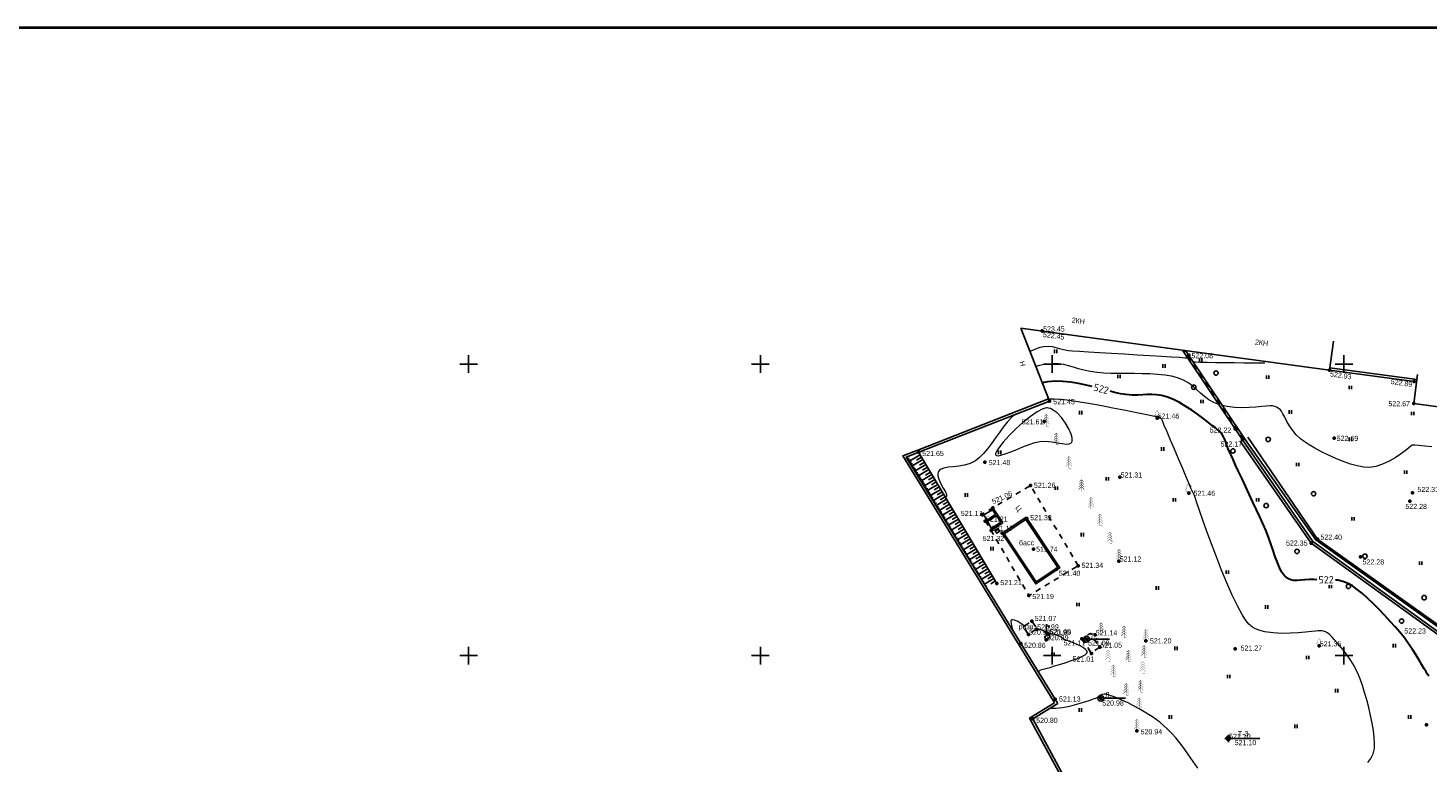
# Model space of a CAD drawing. Header units: millimetres. Extents: x -1128748 to 3035412, y -2195448 to -435774.
# Tile 136 of 160: x 697479 to 937376, y -1406949 to -1281086. Entities that reach past the tile are written whole.
import ezdxf

# ---------------------------------------------------------------- set-up
doc = ezdxf.new("R2010")
doc.units = ezdxf.units.MM
for name, pattern in [('Д_ТРОТ_ТРУБА', [3, 1.5, -1.5]), ('ДОРОГИ_СТРОЯЩ', [9, 8, -1]), ('ЗД_СТР_РАЗВ', [3, 2, -1]), ('Контура низ откосов  Штриховая 0.1-0.5 - - - - - - -', [0.6, 0.1, -0.5])]:
    doc.linetypes.add(name, pattern=pattern)
for name, color, linetype in [('(001) Сетка', 92, 'Continuous'), ('(003) Пункты', 7, 'Continuous'), ('(004) Точки рельефа', 7, 'Continuous'), ('(004a) Точки рельефа (отк.)', 7, 'Continuous'), ('(007) Здания', 7, 'Continuous'), ('(011) Колодцы', 7, 'Continuous'), ('(022) Возд. Линии', 7, 'Continuous'), ('(025) Дорога', 7, 'Continuous'), ('(027) Гидрография', 7, 'Continuous'), ('(028) Гидротехн.', 7, 'Continuous'), ('(031) Горизонтали', 42, 'Continuous'), ('(035) Откосы', 7, 'Continuous'), ('(036) Растительность', 7, 'Continuous'), ('(038) Деревья', 7, 'Continuous'), ('(040) Ограда', 7, 'Continuous'), ('C-TOPO-MAJR', 9, 'Continuous'), ('Derevya', 7, 'Continuous')]:
    doc.layers.add(name, color=color, linetype=linetype)
doc.layers.add('(032) Горизонтали утолщенные', color=32, linetype='Continuous', lineweight=30)
doc.layers.add('ВВГ 3х2.5', color=5, linetype='Continuous', lineweight=40)
doc.styles.add('BM-431', font='txt')
doc.styles.add('D-431', font='txt')
doc.styles.add('P-131', font='txt')
doc.styles.add('S', font='txtwr', dxfattribs={"oblique": 15})
doc.styles.get("Standard").update_dxf_attribs({"font": 'arial.ttf'})
doc.styles.add('СПДС', font='isocpeur.ttf')
doc.linetypes.add('ОГРАДА_БЕТ', pattern='A,4,["|",Standard,S=0.8,R=0,X=0,Y=-0.8],4', length=8)
doc.linetypes.add('ОТКОСЫ_НЕУКР1', pattern='A,0.5,["|",Standard,S=-1.2,R=0,X=0,Y=1.2],1,["|",Standard,S=-0.5,R=0,X=0,Y=0.5],0.5', length=2)
doc.linetypes.add('ПОДПОРНАЯ СТЕНКА', pattern='A,2,["V",Standard,S=1.2,R=0,X=0,Y=-1.2],0.2,["V",Standard,S=0.8,R=0,X=0,Y=-0.8],0.25,["V",Standard,S=0.3,R=0,X=0,Y=-0.3],0.25', length=2.7)

# ---------------------------------------------------------------- blocks, each defined once
blk = doc.blocks.new('ell')
at = {"const_width": 0.05}
for points in [[(0, 0.8), (-0.5, 0.3)], [(0, 1.2), (-0.44, 0.76)], [(0, 1.6), (-0.39, 1.21)], [(0, 2), (-0.33, 1.67)], [(0, 0), (0, 2)], [(0, 2), (0.33, 1.67)], [(0, 1.6), (0.39, 1.21)], [(0, 1.2), (0.44, 0.76)], [(0, 0.8), (0.5, 0.3)], [(0, 0), (0.38, 0)]]:
    blk.add_lwpolyline(points, dxfattribs=at)
blk = doc.blocks.new('I04010')
for p, q in [((-0.412273, 0.007146), (-0.412273, 1.207146)), ((0.387727, 1.207146), (0.387727, 0.007146))]:
    blk.add_line(p, q)
blk = doc.blocks.new('d')
at = {"layer": '(038) Деревья'}
blk.add_ellipse((0, 0), major_axis=(0.265, 0.265), ratio=1, start_param=5.497787, end_param=11.780972, dxfattribs=at)
blk = doc.blocks.new('Setka')
at = {"layer": '(001) Сетка'}
for p, q in [((-1.5, 0), (1.5, 0)), ((0, 1.5), (0, -1.5))]:
    blk.add_line(p, q, dxfattribs=at)
blk = doc.blocks.new('karagach-flat-3')
at = {"layer": 'Derevya', "const_width": 0.05}
for points in [[(-0.42, 0.75, 0.626949), (-0.29, 0.27, 0.702465)], [(-0.42, 0.75, 0.383603), (-0.34, 1, 0.352912)], [(-0.28, 1.35, 0.430853), (-0.34, 1, 0.548276)], [(-0.28, 1.35, 0.181567), (-0.16, 1.55, 0.303004)], [(0, 1.75, 0.246034), (-0.16, 1.55, 0.489079)], [(0, 1.75, -0.246034), (0.16, 1.55, -0.489079)], [(0.28, 1.35, -0.181567), (0.16, 1.55, -0.303004)], [(0.28, 1.35, -0.430853), (0.34, 1, -0.548276)], [(0.42, 0.75, -0.626949), (0.29, 0.27, -0.702465)], [(0.42, 0.75, -0.383603), (0.34, 1, -0.352912)]]:
    blk.add_lwpolyline(points, format="xyb", dxfattribs=at)
for points in [[(0, 0.27), (-0.29, 0.27)], [(0, 0), (0, 0.27)], [(0, 0.27), (0.29, 0.27)], [(0, 0), (0.38, 0)]]:
    blk.add_lwpolyline(points, dxfattribs=at)
at = {"layer": 'Derevya'}
blk.add_lwpolyline([(0, 0), (0, 0.27)], dxfattribs=at)
blk = doc.blocks.new('karagach-flat-4')
at = {"layer": '(038) Деревья', "const_width": 0.0375}
for points in [[(-0.31, 0.56, 0.626949), (-0.22, 0.21, 0.702465)], [(-0.31, 0.56, 0.383603), (-0.26, 0.75, 0.352912)], [(-0.21, 1.01, 0.430853), (-0.26, 0.75, 0.548276)], [(-0.21, 1.01, 0.181567), (-0.12, 1.16, 0.303004)], [(0, 1.31, 0.246034), (-0.12, 1.16, 0.489079)], [(0, 1.31, -0.246034), (0.12, 1.16, -0.489079)], [(0.21, 1.01, -0.181567), (0.12, 1.16, -0.303004)], [(0.21, 1.01, -0.430853), (0.26, 0.75, -0.548276)], [(0.31, 0.56, -0.626949), (0.22, 0.21, -0.702465)], [(0.31, 0.56, -0.383603), (0.26, 0.75, -0.352912)]]:
    blk.add_lwpolyline(points, format="xyb", dxfattribs=at)
for points in [[(0, 0.21), (-0.22, 0.21)], [(0, 0), (0, 0.21)], [(0, 0.21), (0.22, 0.21)], [(0, 0), (0.28, 0)]]:
    blk.add_lwpolyline(points, dxfattribs=at)
at = {"layer": '(038) Деревья'}
blk.add_lwpolyline([(0, 0), (0, 0.21)], dxfattribs=at)
blk = doc.blocks.new('karagach-flat-5')
at = {"layer": '(038) Деревья', "const_width": 0.0375}
for points in [[(-0.31, 0.56, 0.626949), (-0.22, 0.21, 0.702465)], [(-0.31, 0.56, 0.383603), (-0.26, 0.75, 0.352912)], [(-0.21, 1.01, 0.430853), (-0.26, 0.75, 0.548276)], [(-0.21, 1.01, 0.181567), (-0.12, 1.16, 0.303004)], [(0, 1.31, 0.246034), (-0.12, 1.16, 0.489079)], [(0, 1.31, -0.246034), (0.12, 1.16, -0.489079)], [(0.21, 1.01, -0.181567), (0.12, 1.16, -0.303004)], [(0.21, 1.01, -0.430853), (0.26, 0.75, -0.548276)], [(0.31, 0.56, -0.626949), (0.22, 0.21, -0.702465)], [(0.31, 0.56, -0.383603), (0.26, 0.75, -0.352912)]]:
    blk.add_lwpolyline(points, format="xyb", dxfattribs=at)
for points in [[(0, 0.21), (-0.22, 0.21)], [(0, 0), (0, 0.21)], [(0, 0.21), (0.22, 0.21)], [(0, 0), (0.28, 0)]]:
    blk.add_lwpolyline(points, dxfattribs=at)
at = {"layer": '(038) Деревья'}
blk.add_lwpolyline([(0, 0), (0, 0.21)], dxfattribs=at)
blk = doc.blocks.new('d-flat-23')
at = {"layer": '(038) Деревья'}
blk.add_ellipse((0, 0), major_axis=(0.265, 0.265), ratio=1, start_param=5.497787, end_param=11.780972, dxfattribs=at)
blk = doc.blocks.new('I03040-flat-1')
at = {"layer": '(028) Гидротехн.'}
blk.add_line((0, 0), (0.4, 0), dxfattribs=at)
for points in [[(-0.03, -0.01), (0.22, -0.01), (-0.03, 1.48), (0.22, 1.48)], [(0.2, 1.26), (0.2, 1.01), (0.68, 1.26), (0.43, 1.01)], [(0.68, 1.26), (0.43, 1.01), (0.68, 0.85), (0.43, 0.85)]]:
    blk.add_trace(points, dxfattribs=at)
at = {"color": 4, "style": 'S', "oblique": 15}
blk.add_attdef('Z', (0.98, -0.06), '', height=1, dxfattribs=at)
blk = doc.blocks.new('I01171-flat-2')
at = {"layer": '(011) Колодцы'}
blk.add_line((-0.36, 0.35), (0.35, -0.35), dxfattribs=at)
blk.add_circle((0, 0), 0.5, dxfattribs=at)
at = {"color": 4, "style": 'S', "oblique": 15}
blk.add_attdef('Z', (0.81, -0.55), '', height=1, dxfattribs=at)
blk = doc.blocks.new('ell-flat-3')
at = {"layer": '(038) Деревья', "const_width": 0.05}
for points in [[(0, 0.8), (-0.5, 0.3)], [(0, 1.2), (-0.44, 0.76)], [(0, 1.6), (-0.39, 1.21)], [(0, 2), (-0.33, 1.67)], [(0, 0), (0, 2)], [(0, 2), (0.33, 1.67)], [(0, 1.6), (0.39, 1.21)], [(0, 1.2), (0.44, 0.76)], [(0, 0.8), (0.5, 0.3)], [(0, 0), (0.38, 0)]]:
    blk.add_lwpolyline(points, dxfattribs=at)
blk = doc.blocks.new('ell-flat-4')
at = {"layer": '(038) Деревья', "const_width": 0.05}
for points in [[(0, 0.8), (-0.5, 0.3)], [(0, 1.2), (-0.44, 0.76)], [(0, 1.6), (-0.39, 1.21)], [(0, 2), (-0.33, 1.67)], [(0, 0), (0, 2)], [(0, 2), (0.33, 1.67)], [(0, 1.6), (0.39, 1.21)], [(0, 1.2), (0.44, 0.76)], [(0, 0.8), (0.5, 0.3)], [(0, 0), (0.38, 0)]]:
    blk.add_lwpolyline(points, dxfattribs=at)
blk = doc.blocks.new('ell-flat-5')
at = {"layer": '(038) Деревья', "const_width": 0.05}
for points in [[(0, 0.8), (-0.5, 0.3)], [(0, 1.2), (-0.44, 0.76)], [(0, 1.6), (-0.39, 1.21)], [(0, 2), (-0.33, 1.67)], [(0, 0), (0, 2)], [(0, 2), (0.33, 1.67)], [(0, 1.6), (0.39, 1.21)], [(0, 1.2), (0.44, 0.76)], [(0, 0.8), (0.5, 0.3)], [(0, 0), (0.38, 0)]]:
    blk.add_lwpolyline(points, dxfattribs=at)
blk = doc.blocks.new('ell-flat-6')
at = {"layer": '(038) Деревья', "const_width": 0.05}
for points in [[(0, 0.8), (-0.5, 0.3)], [(0, 1.2), (-0.44, 0.76)], [(0, 1.6), (-0.39, 1.21)], [(0, 2), (-0.33, 1.67)], [(0, 0), (0, 2)], [(0, 2), (0.33, 1.67)], [(0, 1.6), (0.39, 1.21)], [(0, 1.2), (0.44, 0.76)], [(0, 0.8), (0.5, 0.3)], [(0, 0), (0.38, 0)]]:
    blk.add_lwpolyline(points, dxfattribs=at)
blk = doc.blocks.new('ell-flat-7')
at = {"layer": '(038) Деревья', "const_width": 0.05}
for points in [[(0, 0.8), (-0.5, 0.3)], [(0, 1.2), (-0.44, 0.76)], [(0, 1.6), (-0.39, 1.21)], [(0, 2), (-0.33, 1.67)], [(0, 0), (0, 2)], [(0, 2), (0.33, 1.67)], [(0, 1.6), (0.39, 1.21)], [(0, 1.2), (0.44, 0.76)], [(0, 0.8), (0.5, 0.3)], [(0, 0), (0.38, 0)]]:
    blk.add_lwpolyline(points, dxfattribs=at)
blk = doc.blocks.new('ell-flat-8')
at = {"layer": '(038) Деревья', "const_width": 0.05}
for points in [[(0, 0.8), (-0.5, 0.3)], [(0, 1.2), (-0.44, 0.76)], [(0, 1.6), (-0.39, 1.21)], [(0, 2), (-0.33, 1.67)], [(0, 0), (0, 2)], [(0, 2), (0.33, 1.67)], [(0, 1.6), (0.39, 1.21)], [(0, 1.2), (0.44, 0.76)], [(0, 0.8), (0.5, 0.3)], [(0, 0), (0.38, 0)]]:
    blk.add_lwpolyline(points, dxfattribs=at)
blk = doc.blocks.new('ell-flat-9')
at = {"layer": '(038) Деревья', "const_width": 0.05}
for points in [[(0, 0.8), (-0.5, 0.3)], [(0, 1.2), (-0.44, 0.76)], [(0, 1.6), (-0.39, 1.21)], [(0, 2), (-0.33, 1.67)], [(0, 0), (0, 2)], [(0, 2), (0.33, 1.67)], [(0, 1.6), (0.39, 1.21)], [(0, 1.2), (0.44, 0.76)], [(0, 0.8), (0.5, 0.3)], [(0, 0), (0.38, 0)]]:
    blk.add_lwpolyline(points, dxfattribs=at)
blk = doc.blocks.new('ell-flat-10')
at = {"layer": '(038) Деревья', "const_width": 0.05}
for points in [[(0, 0.8), (-0.5, 0.3)], [(0, 1.2), (-0.44, 0.76)], [(0, 1.6), (-0.39, 1.21)], [(0, 2), (-0.33, 1.67)], [(0, 0), (0, 2)], [(0, 2), (0.33, 1.67)], [(0, 1.6), (0.39, 1.21)], [(0, 1.2), (0.44, 0.76)], [(0, 0.8), (0.5, 0.3)], [(0, 0), (0.38, 0)]]:
    blk.add_lwpolyline(points, dxfattribs=at)
blk = doc.blocks.new('ell-flat-11')
at = {"layer": '(038) Деревья', "const_width": 0.05}
for points in [[(0, 0.8), (-0.5, 0.3)], [(0, 1.2), (-0.44, 0.76)], [(0, 1.6), (-0.39, 1.21)], [(0, 2), (-0.33, 1.67)], [(0, 0), (0, 2)], [(0, 2), (0.33, 1.67)], [(0, 1.6), (0.39, 1.21)], [(0, 1.2), (0.44, 0.76)], [(0, 0.8), (0.5, 0.3)], [(0, 0), (0.38, 0)]]:
    blk.add_lwpolyline(points, dxfattribs=at)
blk = doc.blocks.new('ell-flat-12')
at = {"layer": '(038) Деревья', "const_width": 0.05}
for points in [[(0, 0.8), (-0.5, 0.3)], [(0, 1.2), (-0.44, 0.76)], [(0, 1.6), (-0.39, 1.21)], [(0, 2), (-0.33, 1.67)], [(0, 0), (0, 2)], [(0, 2), (0.33, 1.67)], [(0, 1.6), (0.39, 1.21)], [(0, 1.2), (0.44, 0.76)], [(0, 0.8), (0.5, 0.3)], [(0, 0), (0.38, 0)]]:
    blk.add_lwpolyline(points, dxfattribs=at)
blk = doc.blocks.new('ell-flat-13')
at = {"layer": '(038) Деревья', "const_width": 0.05}
for points in [[(0, 0.8), (-0.5, 0.3)], [(0, 1.2), (-0.44, 0.76)], [(0, 1.6), (-0.39, 1.21)], [(0, 2), (-0.33, 1.67)], [(0, 0), (0, 2)], [(0, 2), (0.33, 1.67)], [(0, 1.6), (0.39, 1.21)], [(0, 1.2), (0.44, 0.76)], [(0, 0.8), (0.5, 0.3)], [(0, 0), (0.38, 0)]]:
    blk.add_lwpolyline(points, dxfattribs=at)
blk = doc.blocks.new('ell-flat-14')
at = {"layer": '(038) Деревья', "const_width": 0.05}
for points in [[(0, 0.8), (-0.5, 0.3)], [(0, 1.2), (-0.44, 0.76)], [(0, 1.6), (-0.39, 1.21)], [(0, 2), (-0.33, 1.67)], [(0, 0), (0, 2)], [(0, 2), (0.33, 1.67)], [(0, 1.6), (0.39, 1.21)], [(0, 1.2), (0.44, 0.76)], [(0, 0.8), (0.5, 0.3)], [(0, 0), (0.38, 0)]]:
    blk.add_lwpolyline(points, dxfattribs=at)
blk = doc.blocks.new('ell-flat-15')
at = {"layer": '(038) Деревья', "const_width": 0.05}
for points in [[(0, 0.8), (-0.5, 0.3)], [(0, 1.2), (-0.44, 0.76)], [(0, 1.6), (-0.39, 1.21)], [(0, 2), (-0.33, 1.67)], [(0, 0), (0, 2)], [(0, 2), (0.33, 1.67)], [(0, 1.6), (0.39, 1.21)], [(0, 1.2), (0.44, 0.76)], [(0, 0.8), (0.5, 0.3)], [(0, 0), (0.38, 0)]]:
    blk.add_lwpolyline(points, dxfattribs=at)
blk = doc.blocks.new('ell-flat-16')
at = {"layer": '(038) Деревья', "const_width": 0.05}
for points in [[(0, 0.8), (-0.5, 0.3)], [(0, 1.2), (-0.44, 0.76)], [(0, 1.6), (-0.39, 1.21)], [(0, 2), (-0.33, 1.67)], [(0, 0), (0, 2)], [(0, 2), (0.33, 1.67)], [(0, 1.6), (0.39, 1.21)], [(0, 1.2), (0.44, 0.76)], [(0, 0.8), (0.5, 0.3)], [(0, 0), (0.38, 0)]]:
    blk.add_lwpolyline(points, dxfattribs=at)
blk = doc.blocks.new('ell-flat-17')
at = {"layer": '(038) Деревья', "const_width": 0.05}
for points in [[(0, 0.8), (-0.5, 0.3)], [(0, 1.2), (-0.44, 0.76)], [(0, 1.6), (-0.39, 1.21)], [(0, 2), (-0.33, 1.67)], [(0, 0), (0, 2)], [(0, 2), (0.33, 1.67)], [(0, 1.6), (0.39, 1.21)], [(0, 1.2), (0.44, 0.76)], [(0, 0.8), (0.5, 0.3)], [(0, 0), (0.38, 0)]]:
    blk.add_lwpolyline(points, dxfattribs=at)
blk = doc.blocks.new('ell-flat-18')
at = {"layer": '(038) Деревья', "const_width": 0.05}
for points in [[(0, 0.8), (-0.5, 0.3)], [(0, 1.2), (-0.44, 0.76)], [(0, 1.6), (-0.39, 1.21)], [(0, 2), (-0.33, 1.67)], [(0, 0), (0, 2)], [(0, 2), (0.33, 1.67)], [(0, 1.6), (0.39, 1.21)], [(0, 1.2), (0.44, 0.76)], [(0, 0.8), (0.5, 0.3)], [(0, 0), (0.38, 0)]]:
    blk.add_lwpolyline(points, dxfattribs=at)
blk = doc.blocks.new('I01171-flat-3')
at = {"layer": '(011) Колодцы'}
blk.add_line((-0.36, 0.35), (0.35, -0.35), dxfattribs=at)
blk.add_circle((0, 0), 0.5, dxfattribs=at)
at = {"color": 4, "style": 'S', "oblique": 15}
blk.add_attdef('Z', (0.81, -0.55), '', height=1, dxfattribs=at)
blk = doc.blocks.new('d-flat-24-flat-1')
at = {"layer": '(038) Деревья'}
blk.add_ellipse((0, 0), major_axis=(0.265, 0.265), ratio=1, start_param=5.497787, end_param=11.780972, dxfattribs=at)
blk = doc.blocks.new('I00050-flat-1-flat-1')
at = {"layer": '(003) Пункты'}
for p, q in [((0, 0.37), (0, 0.62)), ((0, -0.01), (0, 0.01)), ((-0.38, -0.01), (-0.62, -0.01)), ((0, -0.38), (0, -0.63)), ((0.38, -0.01), (0.62, -0.01))]:
    blk.add_line(p, q, dxfattribs=at)
blk.add_circle((0, -0.01), 0.375, dxfattribs=at)
at = {"layer": '(003) Пункты', "style": 'S', "oblique": 15}
blk.add_attdef('N', (-1.9, -0.34), '', height=1, dxfattribs=at)
at = {"color": 4, "style": 'S', "oblique": 15}
for tag, p in [('C', (0.72, 0.09)), ('Z', (0.79, -1.11))]:
    blk.add_attdef(tag, p, '', height=1, dxfattribs=at)
blk = doc.blocks.new('A$C05d28b1e')
at = {"layer": '(003) Пункты', "ltscale": 600}
blk.add_line((-34845, 123642), (-30109, 123642), dxfattribs=at)
at = {"layer": '(004) Точки рельефа', "color": 7, "linetype": 'ByBlock', "lineweight": -2}
for p in [(-67405, 193507), (-42251, 189337), (-18139, 186802), (-3622, 184858), (-66136, 181489), (-3701, 181073), (-67057, 177960), (-47704, 178556), (-34299, 176699), (-17319, 175137), (-33072, 174860), (-88538, 172723), (-77229, 171004), (-54063, 168461), (-69382, 167003), (-42242, 165685), (-75815, 163183), (-4403, 164347), (-77731, 162048), (-70010, 161343), (-74238, 158818), (-68851, 156117), (-21276, 157105), (-20197, 157827), (-54227, 154050), (-12830, 154759), (-64905, 152644), (-61218, 153257), (-75130, 150224), (-69649, 148129), (-69153, 143765), (-66646, 141764), (-71058, 139940), (-60568, 140704), (-59788, 140654), (-49599, 140351), (-19937, 139507), (-58913, 138200), (-34314, 139029), (-65180, 130363), (-57345, 130523), (-68996, 126975), (-51162, 124931), (-1516, 125986), (-35470, 123650)]:
    blk.add_point(p, dxfattribs=at)
at = {"layer": '(004a) Точки рельефа (отк.)', "color": 7, "linetype": 'ByBlock', "lineweight": -2}
for p in [(-67342, 193496), (-3926, 165737), (-77131, 160896), (-76122, 159308), (-68358, 142401), (-69749, 141485), (-66682, 140556), (-66324, 141497), (-58325, 141379), (-57515, 139277)]:
    blk.add_point(p, dxfattribs=at)
at = {"layer": '(007) Здания', "ltscale": 600}
for points in [[(-18139, 186802), (-67342, 193496), (-71031, 193998)], [(-66136, 181489), (-71031, 193998)], [(-18139, 186802), (-17475, 191758)], [(-3701, 181073), (-3045, 186030)], [(-3701, 181073), (1747, 180352), (2403, 185309)], [(-75815, 163183), (-74126, 160627)], [(-76122, 159308), (-74126, 160627)]]:
    blk.add_lwpolyline(points, dxfattribs=at)
for points in [[(-74238, 158818), (-68495, 150128), (-64357, 152863), (-70100, 161553)], [(-73892, 158747), (-68424, 150475), (-64703, 152934), (-70171, 161207)]]:
    blk.add_lwpolyline(points, close=True, dxfattribs=at)
at = {"layer": '(007) Здания', "linetype": 'ЗД_СТР_РАЗВ', "ltscale": 600}
blk.add_lwpolyline([(-69153, 143765), (-68285, 142452), (-69749, 141485), (-70617, 142798)], close=True, dxfattribs=at)
at = {"layer": '(022) Возд. Линии', "color": 0, "ltscale": 600, "flags": 128}
for points in [[(-59286, 140657), (-55825, 140657)], [(-56840, 130523), (-53123, 130528)]]:
    blk.add_lwpolyline(points, dxfattribs=at)
at = {"layer": '(025) Дорога', "linetype": 'Д_ТРОТ_ТРУБА', "ltscale": 600, "flags": 128}
blk.add_lwpolyline([(-61218, 153257), (-69382, 167003), (-77731, 162048), (-69649, 148129), (-61218, 153257)], dxfattribs=at)
blk.add_lwpolyline([(-60568, 140704), (-58983, 138306), (-57515, 139277), (-59100, 141675)], close=True, dxfattribs=at)
at = {"layer": '(028) Гидротехн.', "color": 3, "linetype": 'Д_ТРОТ_ТРУБА', "ltscale": 600, "flags": 128}
blk.add_lwpolyline([(-32906, 174971), (-42964, 190046)], dxfattribs=at)
at = {"layer": '(031) Горизонтали', "color": 42, "linetype": 'Continuous', "lineweight": 0, "ltscale": 600}
for points in [[(-42316, 188714), (-42515, 188814), (-42922, 188863), (-43860, 188935), (-45237, 189027), (-46961, 189134), (-48940, 189252), (-51081, 189377), (-53293, 189505), (-55483, 189633), (-57560, 189755), (-59431, 189867), (-61005, 189967), (-62189, 190049), (-62891, 190110), (-63725, 190250), (-64407, 190433), (-65011, 190619), (-65608, 190767), (-66270, 190839), (-67071, 190795), (-67775, 190644), (-68532, 190383), (-69314, 190043), (-69456, 189974)], [(-37109, 180910), (-37966, 181233), (-38841, 181714), (-39580, 182253), (-40237, 182829), (-40866, 183418), (-41522, 183999), (-42260, 184551), (-43135, 185053), (-44201, 185481), (-45230, 185752), (-46373, 185943), (-47606, 186068), (-48905, 186141), (-50249, 186177), (-51615, 186187), (-52978, 186187), (-54317, 186191), (-55609, 186211), (-56830, 186261), (-57957, 186356), (-59172, 186540), (-60222, 186775), (-61154, 187038), (-62012, 187304), (-62841, 187547), (-63686, 187743), (-64592, 187867), (-65605, 187895), (-66770, 187801), (-67845, 187589), (-68451, 187406)], [(-29239, 187969), (-29387, 187972), (-29733, 187976), (-30360, 187983), (-31367, 187993), (-32832, 188006), (-34434, 188020), (-36077, 188037), (-37665, 188057), (-39100, 188080), (-40286, 188109), (-41126, 188142), (-41477, 188178)], [(-72037, 179180), (-72705, 178593), (-73372, 177860), (-74039, 177018), (-74708, 176105), (-75379, 175159), (-76054, 174217), (-76735, 173317), (-77422, 172497), (-78116, 171794), (-78820, 171246), (-79742, 170780), (-80709, 170491), (-81681, 170324), (-82615, 170224), (-83472, 170136), (-84210, 170005), (-84687, 169832), (-84966, 169644), (-85109, 169484), (-85166, 169393), (-85219, 169280), (-85277, 169040), (-85264, 168644), (-85099, 168071), (-84740, 167318), (-84322, 166576), (-83965, 165897), (-83802, 165437), (-83791, 165158), (-83852, 165010), (-83905, 164949), (-83919, 164939)], [(-70456, 142904), (-70482, 142924), (-71065, 143344), (-71686, 143727), (-72142, 143931), (-72428, 143988), (-72579, 143967), (-72640, 143936), (-72682, 143893), (-72726, 143746), (-72711, 143395), (-72572, 142731), (-72404, 142126)], [(-68019, 134986), (-68018, 134988), (-67975, 135063), (-67876, 135191), (-67699, 135336), (-67414, 135461), (-66992, 135560), (-66510, 135659), (-65985, 135825), (-65457, 136006), (-64626, 136258), (-63607, 136567), (-62513, 136918), (-61459, 137295), (-60559, 137683), (-60026, 137991), (-59775, 138216), (-59691, 138361), (-59677, 138432), (-59681, 138512), (-59739, 138673), (-59935, 138914), (-60362, 139231), (-61075, 139608), (-61877, 139950), (-62648, 140244), (-63271, 140476), (-63625, 140630), (-63885, 140808), (-64079, 140964), (-64277, 141108), (-64550, 141253), (-64903, 141372), (-65362, 141487), (-65828, 141589), (-66201, 141668), (-66382, 141718), (-66497, 141840), (-66567, 141931), (-66652, 141935), (-66723, 141928), (-66805, 141891), (-66992, 141981), (-67432, 142182), (-67961, 142391), (-68300, 142474)], [(-40687, 118522), (-41496, 119706), (-42295, 120847), (-43071, 121919), (-43810, 122894), (-44500, 123743), (-45127, 124438), (-45890, 125206), (-46575, 125850), (-47213, 126400), (-47835, 126884), (-48471, 127330), (-49153, 127767), (-49911, 128223), (-50777, 128728), (-51720, 129249), (-52667, 129731), (-53589, 130164), (-54456, 130538), (-55238, 130844), (-55904, 131072), (-56424, 131212), (-56769, 131254), (-57177, 131159), (-57486, 130956), (-57800, 130715), (-58222, 130505), (-58637, 130359), (-59374, 130102), (-60352, 129781), (-61487, 129441), (-62699, 129127), (-63906, 128884), (-65025, 128759), (-65801, 128773), (-66006, 128811)]]:
    blk.add_lwpolyline(points, dxfattribs=at)
blk.add_lwpolyline([(-62299, 174481), (-62264, 174565), (-62228, 174768), (-62255, 175155), (-62423, 175793), (-62819, 176717), (-63380, 177697), (-64065, 178640), (-64832, 179454), (-65476, 179948), (-65962, 180198), (-66283, 180294), (-66441, 180320), (-66573, 180325), (-66873, 180282), (-67399, 180099), (-68222, 179658), (-69385, 178854), (-70627, 177847), (-71868, 176721), (-73032, 175563), (-74040, 174456), (-74815, 173485), (-75213, 172863), (-75357, 172515), (-75370, 172350), (-75349, 172290), (-75310, 172236), (-75196, 172161), (-74943, 172121), (-74468, 172184), (-73695, 172416), (-72772, 172768), (-71751, 173191), (-70688, 173634), (-69636, 174045), (-68647, 174373), (-67777, 174567), (-66752, 174613), (-65744, 174516), (-64791, 174350), (-63931, 174190), (-63204, 174109), (-62743, 174151), (-62480, 174270), (-62350, 174400), (-62299, 174481)], close=True, dxfattribs=at)
at = {"layer": '(032) Горизонтали утолщенные', "color": 32, "linetype": 'Continuous', "lineweight": 30, "ltscale": 600}
for points in [[(-58841, 183981), (-59829, 184222), (-61159, 184503), (-62503, 184726), (-63846, 184866), (-65174, 184901), (-66469, 184807), (-67364, 184628)], [(-20343, 150860), (-20803, 150884), (-21646, 150910), (-22397, 150854), (-23078, 150769), (-23710, 150710), (-24314, 150728), (-24792, 150835), (-25155, 150987), (-25401, 151128), (-25526, 151212), (-25613, 151279), (-25784, 151434), (-26030, 151723), (-26343, 152205), (-26717, 152944), (-27081, 153815), (-27443, 154793), (-27814, 155857), (-28203, 156982), (-28618, 158146), (-29070, 159326), (-29567, 160498), (-30078, 161623), (-30650, 162863), (-31261, 164178), (-31893, 165529), (-32525, 166876), (-33139, 168180), (-33715, 169403), (-34234, 170503), (-34675, 171443), (-35020, 172183), (-35248, 172683), (-35514, 173322), (-35729, 173899), (-35916, 174422), (-36100, 174897), (-36302, 175333), (-36549, 175738), (-36856, 176138), (-37136, 176432), (-37425, 176677), (-37759, 176926), (-38172, 177236), (-38544, 177530), (-39121, 177986), (-39866, 178562), (-40745, 179216), (-41721, 179904), (-42759, 180583), (-43823, 181213), (-44878, 181749), (-45887, 182149), (-46903, 182427), (-47792, 182571), (-48599, 182617), (-49370, 182599), (-50151, 182553), (-50990, 182515), (-51932, 182519), (-53023, 182603), (-53941, 182748), (-54966, 182975), (-55713, 183165)]]:
    blk.add_lwpolyline(points, dxfattribs=at)
at = {"layer": '(035) Откосы', "ltscale": 600}
for p, q in [((-90036, 171257), (-88309, 172289)), ((-89524, 170412), (-87802, 171440)), ((-89013, 169566), (-87296, 170592)), ((-88918, 171350), (-88056, 171865)), ((-88409, 170502), (-87549, 171016)), ((-88501, 168720), (-86789, 169743)), ((-87989, 167875), (-86282, 168894)), ((-87899, 169655), (-87042, 170167)), ((-87477, 167029), (-85775, 168046)), ((-87390, 168808), (-86535, 169319)), ((-86880, 167961), (-86028, 168470)), ((-86965, 166184), (-85268, 167197)), ((-86453, 165338), (-84761, 166348)), ((-86371, 167114), (-85521, 167621)), ((-85862, 166267), (-85014, 166773)), ((-85352, 165420), (-84508, 165924)), ((-85941, 164492), (-84254, 165500)), ((-85429, 163647), (-83747, 164651)), ((-84917, 162801), (-83240, 163802)), ((-84843, 164572), (-84001, 165075)), ((-84333, 163725), (-83494, 164227)), ((-83824, 162878), (-82987, 163378)), ((-84405, 161955), (-82733, 162954)), ((-83893, 161110), (-82227, 162105)), ((-83381, 160264), (-81720, 161256)), ((-83315, 162031), (-82480, 162529)), ((-82805, 161184), (-81973, 161681)), ((-82296, 160337), (-81466, 160832)), ((-82869, 159418), (-81213, 160408)), ((-82357, 158573), (-80706, 159559)), ((-81846, 157727), (-80199, 158711)), ((-81786, 159490), (-80959, 159984)), ((-81277, 158642), (-80452, 159135)), ((-81334, 156881), (-79692, 157862)), ((-80822, 156036), (-79185, 157013)), ((-80768, 157795), (-79946, 158286)), ((-80310, 155190), (-78678, 156165)), ((-80258, 156948), (-79439, 157438)), ((-79749, 156101), (-78932, 156589)), ((-79798, 154344), (-78171, 155316)), ((-79286, 153499), (-77664, 154467)), ((-79239, 155254), (-78425, 155740)), ((-78774, 152653), (-77158, 153619)), ((-78730, 154407), (-77918, 154892)), ((-78220, 153559), (-77411, 154043)), ((-78262, 151807), (-76651, 152770)), ((-77750, 150962), (-76144, 151921)), ((-77711, 152712), (-76904, 153194)), ((-77202, 151865), (-76397, 152346)), ((-76692, 151018), (-75890, 151497)), ((-77238, 150116), (-75637, 151073)), ((-76183, 150171), (-75383, 150648))]:
    blk.add_line(p, q, dxfattribs=at)
at = {"layer": '(035) Откосы', "linetype": 'ПОДПОРНАЯ СТЕНКА', "ltscale": 600}
for p, q in [((-77390, 161959), (-75893, 162848)), ((-76873, 161068), (-77390, 161959))]:
    blk.add_line(p, q, dxfattribs=at)
at = {"layer": '(035) Откосы', "linetype": 'Контура низ откосов  Штриховая 0.1-0.5 - - - - - - -', "ltscale": 600}
blk.add_lwpolyline([(-90467, 171968), (-76780, 149360)], dxfattribs=at)
at = {"layer": '(035) Откосы', "ltscale": 600}
blk.add_lwpolyline([(-75130, 150224), (-88563, 172713)], dxfattribs=at)
at = {"layer": '(035) Откосы', "linetype": 'ПОДПОРНАЯ СТЕНКА', "ltscale": 600, "flags": 128}
for points in [[(-75372, 162060), (-76873, 161068)], [(-76747, 160851), (-75234, 161851)], [(-76052, 159654), (-76747, 160851)], [(-75893, 162848), (-75372, 162060)], [(-75234, 161851), (-74472, 160698)], [(-74472, 160698), (-76052, 159654)]]:
    blk.add_lwpolyline(points, dxfattribs=at)
for points in [[(-75465, 159314), (-74955, 159651), (-74632, 159162), (-75142, 158825)], [(-66324, 141497), (-66000, 141010), (-66682, 140556), (-67006, 141043)]]:
    blk.add_lwpolyline(points, close=True, dxfattribs=at)
at = {"layer": '(040) Ограда', "ltscale": 600, "flags": 128}
for points in [[(-3155, 185200), (-3569, 185255), (-18086, 187198)], [(-66282, 181861), (-88684, 173095), (-91271, 172083), (-65521, 130154), (-65264, 129736)], [(-65264, 129736), (-69528, 127118), (-60665, 110686), (-137359, 64080), (-200340, 25826), (-120613, -95364), (-115995, -101905)]]:
    blk.add_lwpolyline(points, dxfattribs=at)
at = {"layer": '(040) Ограда', "linetype": 'ОГРАДА_БЕТ', "ltscale": 600, "flags": 128}
for points in [[(-3207, 184803), (-3622, 184858), (-18139, 186802)], [(-66136, 181489), (-88538, 172723), (-90680, 171885), (-65180, 130363), (-64714, 129605)], [(-64714, 129605), (-68996, 126975), (-60133, 110541), (-137151, 63738), (-199778, 25699), (-120282, -95139), (-115668, -101674)]]:
    blk.add_lwpolyline(points, dxfattribs=at)
at = {"ltscale": 600}
for points in [[(-33072, 174860), (-43326, 190229)], [(-32739, 175082), (-42797, 190157)]]:
    blk.add_lwpolyline(points, dxfattribs=at)
at = {"layer": '(001) Сетка', "xscale": 1000, "yscale": 1000, "zscale": 1000}
for p in [(-165665, 187831), (-115665, 187831), (-65665, 187831), (-15665, 187831), (-165665, 137831), (-115665, 137831), (-65665, 137831), (-15665, 137831)]:
    blk.add_blockref('Setka', p, dxfattribs=at)
at = {"layer": '(022) Возд. Линии', "xscale": 1000, "yscale": 1000, "zscale": 1000}
for name, p in [('ell-flat-11', (-66651, 177203)), ('karagach-flat-5', (-47704, 178556)), ('ell-flat-12', (-64934, 174003)), ('ell-flat-13', (-62788, 170005)), ('ell-flat-14', (-60642, 166005)), ('karagach-flat-3', (-42242, 165685)), ('ell-flat-15', (-59019, 162979)), ('ell-flat-16', (-57478, 160109)), ('ell-flat-17', (-55817, 157012)), ('ell-flat-18', (-54227, 154050)), ('d-flat-23', (-12081, 154886)), ('I03040-flat-1', (-66746, 141769)), ('ell-flat-4', (-57325, 141480)), ('ell-flat-3', (-53342, 140902)), ('ell-flat-10', (-49599, 140351)), ('I01171-flat-3', (-59786, 140657)), ('ell-flat-9', (-49881, 137569)), ('karagach-flat-4', (-19937, 139507)), ('ell-flat-8', (-50162, 134797)), ('ell-flat-7', (-50486, 131596)), ('I01171-flat-2', (-57340, 130523)), ('ell-flat-6', (-50785, 128646)), ('ell-flat-5', (-51162, 124931)), ('I00050-flat-1-flat-1', (-35470, 123650)), ('d-flat-24-flat-1', (-35470, 123650))]:
    blk.add_blockref(name, p, dxfattribs=at)
at = {"layer": '(036) Растительность', "linetype": 'Continuous', "xscale": 500, "yscale": 500, "zscale": 500}
for p in [(-65086, 189699), (-46472, 187209), (-40230, 188164), (-54200, 185383), (-28760, 185282), (-14572, 183510), (-39994, 181096), (-60769, 179187), (-24830, 179297), (-3869, 179054), (-14580, 174612), (-74646, 172380), (-46725, 172961), (-23594, 170302), (-56222, 167856), (-5103, 168994), (-80380, 165076), (-64920, 166245), (-44736, 164254), (-30445, 164254), (-14118, 160990), (-60471, 158265), (-75976, 155862), (-2494, 153394), (-35654, 151847), (-47625, 149127), (-17985, 149377), (-61235, 146291), (-28923, 145874), (-44453, 138785), (-7003, 139252), (-65493, 137784), (-21909, 137201), (-35435, 133948), (-16929, 131519), (-60842, 128221), (-45409, 127015), (-4422, 127024), (-23894, 125413)]:
    blk.add_blockref('I04010', p, dxfattribs=at)
at = {"layer": '(038) Деревья', "linetype": 'Continuous', "xscale": 1000, "yscale": 1000, "zscale": 1000}
for name, p in [('d', (-37591, 186284)), ('d', (-41400, 183849)), ('d', (-28651, 174918)), ('d', (-34695, 172940)), ('d', (-20871, 165600)), ('d', (-28999, 163571)), ('d', (-23716, 155706)), ('d', (-14906, 149705)), ('d', (-1925, 147776)), ('d', (-5789, 143761)), ('ell', (-56102, 136822)), ('ell', (-52581, 136751)), ('ell', (-55195, 134243)), ('ell', (-52967, 131051))]:
    blk.add_blockref(name, p, dxfattribs=at)
at = {"layer": '(003) Пункты', "style": 'D-431'}
for s, p in [('T-3', (-33829, 124019)), ('521.10', (-34395, 122484))]:
    blk.add_text(s, height=875, dxfattribs=at).set_placement(p)
at = {"layer": '(004) Точки рельефа', "linetype": 'ByBlock', "char_height": 875, "attachment_point": 4, "style": 'D-431'}
for s, insert, rotation in [('522.45', (-67233, 192920), 352.30597), ('522.93', (-18050, 186160), 351.70545), ('522.89', (-7639, 184866), 351.26322), ('521.06', (-75921, 164164), 25.21221)]:
    blk.add_mtext(s, dxfattribs=dict(at, insert=insert, rotation=rotation))
for s, insert in [('522.08', (-41799, 189267)), ('521.45', (-65479, 181375)), ('522.67', (-8046, 181026)), ('521.61', (-70864, 177926)), ('521.46', (-47579, 178906)), ('522.22', (-38672, 176501)), ('522.69', (-16914, 175084)), ('521.65', (-87927, 172495)), ('522.17', (-36805, 174112)), ('521.48', (-76539, 170934)), ('521.31', (-53938, 168811)), ('521.26', (-68799, 167037)), ('521.46', (-41435, 165675)), ('522.28', (-5142, 163417)), ('521.17', (-81316, 162211)), ('521.32', (-69430, 161487)), ('521.32', (-77582, 157924)), ('522.40', (-19698, 158151)), ('519.74', (-68422, 156069)), ('522.35', (-25602, 157131)), ('521.34', (-60622, 153307)), ('521.12', (-54102, 154400)), ('522.28', (-12469, 153900)), ('521.40', (-64536, 151957)), ('521.21', (-74556, 150351)), ('521.19', (-69068, 147964)), ('521.07', (-68654, 144212)), ('521.00', (-66077, 141878)), ('522.23', (-5320, 142057)), ('520.86', (-70469, 139599)), ('521.11', (-63700, 140011)), ('521.08', (-59525, 139981)), ('521.20', (-48921, 140351)), ('521.27', (-33385, 139125)), ('521.35', (-19812, 139857)), ('521.01', (-62173, 137247)), ('521.13', (-64498, 130395)), ('520.98', (-57083, 129705)), ('520.80', (-68409, 126734)), ('520.94', (-50513, 124778))]:
    blk.add_mtext(s, dxfattribs=dict(at, insert=insert))
at = {"layer": '(004a) Точки рельефа (отк.)', "linetype": 'ByBlock', "char_height": 875, "attachment_point": 4, "style": 'D-431'}
for s, insert in [('523.45', (-67217, 193846)), ('522.31', (-3077, 166318)), ('521.21', (-77006, 161246)), ('521.17', (-75997, 159658)), ('520.96', (-69624, 141835)), ('520.99', (-68233, 142751)), ('520.95', (-66199, 141847)), ('521.14', (-58200, 141729)), ('520.89', (-66557, 140906)), ('521.05', (-57390, 139627)), ('521.10', (-35345, 124000))]:
    blk.add_mtext(s, dxfattribs=dict(at, insert=insert))
at = {"layer": '(007) Здания', "style": 'P-131'}
for s, rotation, p in [('2КН', 353.69467, (-62366, 194939)), ('2КН', 353.69467, (-30963, 191177)), ('Н', 285.79691, (-71287, 188195))]:
    blk.add_text(s, height=880, rotation=rotation, dxfattribs=at).set_placement(p)
at = {"layer": '(007) Здания', "style": 'BM-431'}
for s, p in [('басс', (-71352, 156757)), ('разв.', (-71412, 142358))]:
    blk.add_text(s, height=880, dxfattribs=at).set_placement(p)
at = {"layer": '(011) Колодцы', "style": 'BM-431'}
for p in [(-59053, 140779), (-56607, 130646)]:
    blk.add_text('Л.', height=875, dxfattribs=at).set_placement(p)
at = {"layer": '(025) Дорога', "linetype": 'ДОРОГИ_СТРОЯЩ', "style": 'BM-431'}
blk.add_text('Ц', height=875, rotation=307.89238, dxfattribs=at).set_placement((-72023, 163198))
at = {"layer": 'C-TOPO-MAJR', "color": 32, "linetype": 'Continuous', "lineweight": 30, "char_height": 1250, "width": 2398.75, "attachment_point": 5, "style": 'СПДС', "bg_fill": 3, "box_fill_scale": 1.254, "bg_fill_color": 256, "bg_fill_true_color": 13158600, "bg_fill_transparency": 0}
for insert, rotation in [((-57276, 183577), 345.07151), ((-18727, 150853), 1.12057)]:
    blk.add_mtext('522', dxfattribs=dict(at, insert=insert, rotation=rotation))
at = {"layer": '(027) Гидрография', "color": 3, "ltscale": 600}
for points in [[(-33072, 174860), (-20984, 157389), (19936, 127856), (27459, 120222)], [(27819, 120568), (20596, 128411), (-20516, 157669), (-32739, 175082)]]:
    blk.add_lwpolyline(points, dxfattribs=at)
at = {"layer": '(031) Горизонтали', "color": 42, "linetype": 'Continuous', "lineweight": 0, "ltscale": 600}
for points in [[(-11551, 119530), (-11069, 120206), (-10686, 120987), (-10459, 121921), (-10420, 122773), (-10479, 123806), (-10623, 124979), (-10838, 126252), (-11110, 127584), (-11424, 128934), (-11768, 130262), (-12128, 131526), (-12489, 132687), (-12837, 133702), (-13160, 134533), (-13606, 135493), (-14092, 136382), (-14600, 137196), (-15111, 137931), (-15607, 138586), (-16068, 139157), (-16476, 139641), (-16811, 140034), (-17271, 140564), (-17707, 141031), (-18113, 141422), (-18484, 141724), (-18812, 141922), (-19150, 142039), (-19442, 142069), (-19750, 142064), (-20133, 142078), (-20510, 142054), (-21243, 141968), (-22261, 141854), (-23496, 141741), (-24877, 141662), (-26335, 141647), (-27801, 141730), (-29203, 141940), (-30234, 142222), (-30930, 142510), (-31348, 142742), (-31543, 142871), (-31680, 142977), (-31965, 143251), (-32419, 143807), (-33065, 144793), (-33925, 146359), (-34823, 148220), (-35738, 150296), (-36649, 152506), (-37536, 154769), (-38377, 157004), (-39152, 159130), (-39839, 161067), (-40419, 162733), (-40870, 164048), (-41172, 164931), (-41303, 165301), (-41453, 165624), (-41575, 165879), (-41724, 166203), (-41885, 166577), (-42239, 167407), (-42743, 168592), (-43353, 170026), (-44025, 171606), (-44715, 173229), (-45379, 174791), (-45973, 176188), (-46454, 177316), (-46776, 178072), (-46897, 178352), (-46953, 178409), (-47014, 178460), (-47124, 178546), (-47340, 178698), (-47573, 178816), (-47750, 178849), (-47901, 178844), (-48089, 178849), (-48394, 178910), (-49153, 179067), (-50293, 179303), (-51738, 179599), (-53414, 179935), (-55246, 180292), (-57159, 180652), (-59080, 180996), (-60932, 181305), (-62641, 181560), (-64134, 181742), (-65334, 181832), (-66168, 181812), (-66257, 181799)], [(-596, 173661), (-1828, 173767), (-2845, 173849), (-3539, 173902), (-3806, 173922), (-3904, 173934), (-4001, 173935), (-4155, 173806), (-4560, 173466), (-5180, 172972), (-5976, 172385), (-6912, 171763), (-7950, 171166), (-9052, 170652), (-10183, 170282), (-11304, 170112), (-12280, 170157), (-13381, 170356), (-14570, 170683), (-15814, 171116), (-17078, 171629), (-18327, 172198), (-19526, 172799), (-20641, 173407), (-21638, 173999), (-22481, 174550), (-23136, 175035), (-23842, 175701), (-24457, 176447), (-24986, 177227), (-25436, 177996), (-25815, 178707), (-26129, 179316), (-26386, 179776), (-26591, 180043), (-26919, 180295), (-27212, 180459), (-27531, 180573), (-27939, 180675), (-28296, 180684), (-28916, 180631), (-29754, 180544), (-30768, 180449), (-31912, 180375), (-33141, 180349), (-34412, 180398), (-35679, 180549), (-36516, 180742)]]:
    blk.add_lwpolyline(points, dxfattribs=at)
at = {"layer": '(032) Горизонтали утолщенные', "color": 32, "linetype": 'Continuous', "lineweight": 30, "ltscale": 600}
blk.add_lwpolyline([(-1116, 134336), (-1382, 134723), (-1600, 135066), (-1906, 135586), (-2296, 136255), (-2764, 137045), (-3306, 137929), (-3917, 138878), (-4590, 139865), (-5322, 140862), (-6106, 141841), (-6884, 142747), (-7744, 143715), (-8664, 144717), (-9624, 145724), (-10600, 146704), (-11570, 147630), (-12513, 148471), (-13407, 149198), (-14229, 149782), (-14957, 150193), (-15879, 150552), (-16733, 150755), (-17109, 150797)], dxfattribs=at)
at = {"linetype": 'ОТКОСЫ_НЕУКР1', "ltscale": 600}
for points in [[(27819, 120568), (20868, 128604), (-20197, 157827), (-32113, 175279)], [(-33445, 174611), (-21276, 157105), (19660, 127559), (24742, 121859), (27459, 120222)]]:
    blk.add_lwpolyline(points, dxfattribs=at)

msp = doc.modelspace()

# ---------------------------------------------------------------- block references
at = {"color": 5, "lineweight": 50}
msp.add_blockref('A$C05d28b1e', (938643.503, -1526543.495), dxfattribs=at)

# ---------------------------------------------------------------- next in the draw order: linework, layer by layer
at = {"layer": 'ВВГ 3х2.5', "color": 3, "lineweight": 40, "ltscale": 100}
msp.add_lwpolyline([(-196484.6, -1743862.983), (2706213.824, -1743862.983), (2706213.824, -1281085.566), (-196484.6, -1281085.566)], close=True, dxfattribs=at)

doc.saveas('drawing.dxf')
